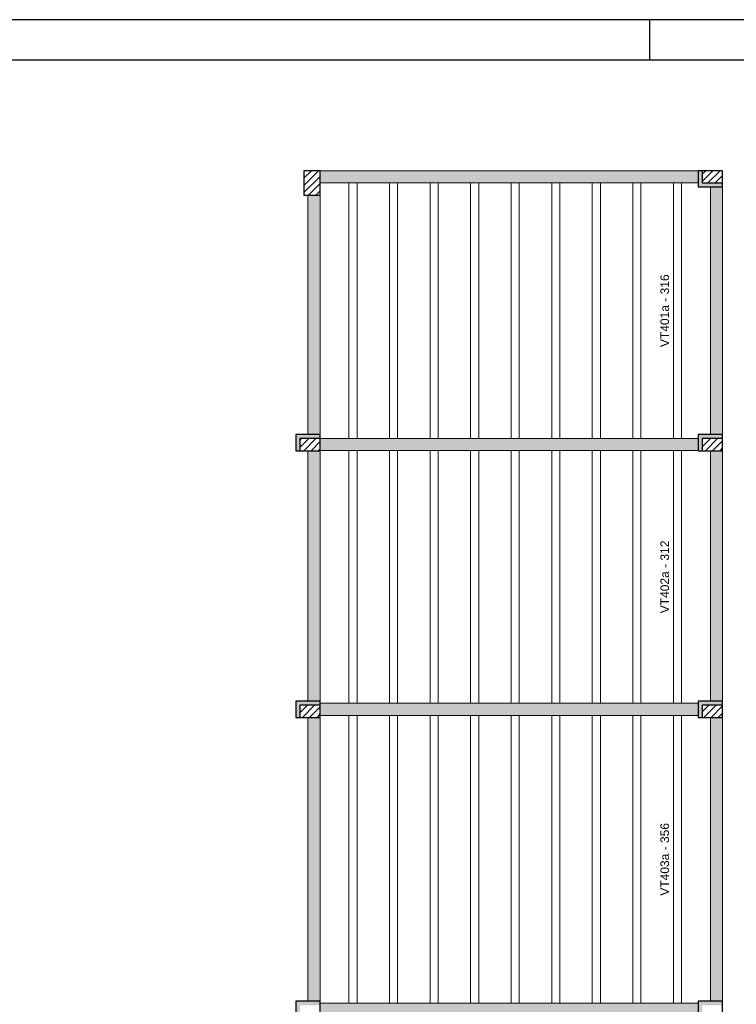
# Model space of a CAD drawing. Header units: millimetres. Extents: x 0 to 84.1, y 0 to 59.4.
# Tile 6 of 11: x 50.1 to 67.7, y 35.1 to 59.4. Entities that reach past the tile are written whole.
import ezdxf

# ---------------------------------------------------------------- set-up
doc = ezdxf.new("R2010")
doc.units = ezdxf.units.MM
doc.header["$MEASUREMENT"] = 0
doc.linetypes.add('NULL', pattern=[0])
for name, color, linetype, lineweight in [('DT-Hachura pilar em laje', 252, 'Continuous', 5), ('DT-Hachura viga em laje', 254, 'Continuous', 5), ('FO-Hachura pilar que morre', 106, 'Continuous', 5), ('FO-Hachura pilar que passa', 19, 'Continuous', 5), ('FO-Hachuras das lajes', 1, 'Continuous', 20), ('FO-Pilares', 4, 'Continuous', 30), ('FO-Textos das lajes', 3, 'Continuous', 20), ('FO-Vigas', 1, 'Continuous', 20)]:
    doc.layers.add(name, color=color, linetype=linetype, lineweight=lineweight)
doc.layers.add('SEDUC_MARF', color=1, linetype='Continuous')
doc.layers.add('SEDUC_MARGG', color=7, linetype='Continuous')
doc.styles.add('Arial', font='txt')

msp = doc.modelspace()

# ---------------------------------------------------------------- hatches: boundary and pattern name
at = {"layer": 'DT-Hachura pilar em laje', "linetype": 'Continuous'}
h = msp.add_hatch(dxfattribs=at)
h.set_pattern_fill('ANSI31', color=252, style=0)
h.paths.add_polyline_path([(57.4818, 55.6747), (57.2818, 55.6747), (57.0818, 55.6747), (57.0818, 55.3747), (57.0818, 55.0747), (57.2818, 55.0747), (57.4818, 55.0747), (57.4818, 55.3747)])
at = {"layer": 'DT-Hachura viga em laje', "linetype": 'Continuous'}
for points in [[(66.8024, 55.6745), (66.8024, 55.6745), (57.4818, 55.6745), (57.4818, 55.3745), (66.8024, 55.3745), (66.8024, 55.6745)], [(67.4024, 55.2745), (67.4024, 55.2745), (67.1024, 55.2745), (67.1024, 49.1719), (67.4024, 49.1719), (67.4024, 55.2745)], [(57.4818, 55.0745), (57.4818, 55.0745), (57.1818, 55.0745), (57.1818, 49.1719), (57.4818, 49.1719), (57.4818, 55.0745)], [(66.8018, 49.0733), (66.8018, 49.0733), (57.4816, 49.0733), (57.4816, 48.7731), (66.8018, 48.7731), (66.8018, 49.0733)], [(57.4818, 48.7719), (57.4818, 48.7719), (57.182, 48.7719), (57.182, 42.5943), (57.4818, 42.5943), (57.4818, 48.7719)], [(67.4024, 48.7719), (67.4024, 48.7719), (67.1022, 48.7719), (67.1024, 42.5943), (67.4024, 42.5943), (67.4024, 48.7719)], [(66.8026, 42.5445), (66.8026, 42.5445), (57.4818, 42.5445), (57.4818, 42.2445), (66.8026, 42.2445), (66.8026, 42.5445)], [(57.4818, 42.1945), (57.4818, 42.1945), (57.1818, 42.1945), (57.1818, 35.1945), (57.4818, 35.1945), (57.4818, 42.1945)], [(67.4024, 42.1945), (67.4024, 42.1945), (67.1022, 42.1945), (67.1024, 35.1945), (67.4024, 35.1945), (67.4024, 42.1945)], [(66.8026, 35.1447), (66.8026, 35.1447), (57.4818, 35.1447), (57.4818, 34.8447), (66.8026, 34.8447), (66.8026, 35.1447)]]:
    msp.add_hatch(color=254, dxfattribs=at).paths.add_polyline_path(points)
at = {"layer": 'FO-Hachura pilar que morre', "linetype": 'Continuous'}
h = msp.add_hatch(color=106, dxfattribs=at)
h.paths.add_polyline_path([(67.4024, 55.2747), (67.4024, 55.4747), (67.4024, 55.6747), (67.1024, 55.6747), (66.8024, 55.6747), (66.8024, 55.4747), (66.8024, 55.2747), (67.1024, 55.2747)])
h.paths.add_polyline_path([(67.4024, 55.3747), (67.4024, 55.5247), (67.4024, 55.6747), (67.1524, 55.6747), (66.9024, 55.6747), (66.9024, 55.5247), (66.9024, 55.3747), (67.1524, 55.3747)], flags=0)
for points in [[(56.9816, 49.0719), (57.4814, 49.0719), (57.4814, 49.1719), (56.8816, 49.1719), (56.8816, 48.7721), (56.9816, 48.7721), (56.9816, 49.0719)], [(66.902, 49.0719), (67.4018, 49.0719), (67.4018, 49.1719), (66.802, 49.1719), (66.802, 48.7721), (66.902, 48.7721), (66.902, 49.0719)], [(56.982, 42.4945), (57.4818, 42.4945), (57.4818, 42.5945), (56.882, 42.5945), (56.882, 42.1947), (56.982, 42.1947), (56.982, 42.4945)], [(66.9026, 42.4945), (67.4024, 42.4945), (67.4024, 42.5945), (66.8026, 42.5945), (66.8026, 42.1947), (66.9026, 42.1947), (66.9026, 42.4945)], [(56.982, 35.0945), (57.4818, 35.0945), (57.4818, 35.1945), (56.882, 35.1945), (56.882, 34.7947), (56.982, 34.7947), (56.982, 35.0945)], [(66.9026, 35.0945), (67.4024, 35.0945), (67.4024, 35.1945), (66.8026, 35.1945), (66.8026, 34.7947), (66.9026, 34.7947), (66.9026, 35.0945)]]:
    msp.add_hatch(color=106, dxfattribs=at).paths.add_polyline_path(points)
at = {"layer": 'FO-Hachura pilar que passa', "linetype": 'Continuous'}
h = msp.add_hatch(dxfattribs=at)
h.set_pattern_fill('ANSI31', color=19, style=0)
h.paths.add_polyline_path([(67.4024, 55.3747), (67.4024, 55.5247), (67.4024, 55.6747), (67.1524, 55.6747), (66.9024, 55.6747), (66.9024, 55.5247), (66.9024, 55.3747), (67.1524, 55.3747)])
h = msp.add_hatch(dxfattribs=at)
h.set_pattern_fill('ANSI31', color=19, style=0)
h.paths.add_polyline_path([(57.4814, 49.0719), (56.9816, 49.0719), (56.9816, 48.7721), (57.4814, 48.7721), (57.4814, 49.0719)])
h = msp.add_hatch(dxfattribs=at)
h.set_pattern_fill('ANSI31', color=19, style=0)
h.paths.add_polyline_path([(67.4018, 49.0719), (66.902, 49.0719), (66.902, 48.7721), (67.4018, 48.7721), (67.4018, 49.0719)])
h = msp.add_hatch(dxfattribs=at)
h.set_pattern_fill('ANSI31', color=19, style=0)
h.paths.add_polyline_path([(57.4818, 42.4945), (56.982, 42.4945), (56.982, 42.1947), (57.4818, 42.1947), (57.4818, 42.4945)])
h = msp.add_hatch(dxfattribs=at)
h.set_pattern_fill('ANSI31', color=19, style=0)
h.paths.add_polyline_path([(67.4024, 42.4945), (66.9026, 42.4945), (66.9026, 42.1947), (67.4024, 42.1947), (67.4024, 42.4945)])

# ---------------------------------------------------------------- linework, layer by layer
at = {"layer": 'FO-Hachuras das lajes'}
for p, q in [((58.1922, 55.2747), (58.1922, 55.3747)), ((58.3922, 55.2747), (58.3922, 55.3747)), ((59.1922, 55.2747), (59.1922, 55.3747)), ((59.3922, 55.2747), (59.3922, 55.3747)), ((60.1922, 55.2747), (60.1922, 55.3747)), ((60.3922, 55.2747), (60.3922, 55.3747)), ((61.1922, 55.2747), (61.1922, 55.3747)), ((61.3922, 55.2747), (61.3922, 55.3747)), ((62.1922, 55.2747), (62.1922, 55.3747)), ((62.3922, 55.2747), (62.3922, 55.3747)), ((63.1922, 55.2747), (63.1922, 55.3747)), ((63.3922, 55.2747), (63.3922, 55.3747)), ((64.1922, 55.2747), (64.1922, 55.3747)), ((64.3922, 55.2747), (64.3922, 55.3747)), ((65.1922, 55.2747), (65.1922, 55.3747)), ((65.3922, 55.2747), (65.3922, 55.3747)), ((66.1922, 55.2747), (66.1922, 55.3747)), ((66.3922, 55.2747), (66.3922, 55.3747)), ((58.1922, 49.1717), (58.1922, 55.2747)), ((58.3922, 49.1717), (58.3922, 55.2747)), ((59.1922, 49.1717), (59.1922, 55.2747)), ((59.3922, 49.1717), (59.3922, 55.2747)), ((60.1922, 49.1717), (60.1922, 55.2747)), ((60.3922, 49.1717), (60.3922, 55.2747)), ((61.1922, 49.1717), (61.1922, 55.2747)), ((61.3922, 49.1717), (61.3922, 55.2747)), ((62.1922, 49.1717), (62.1922, 55.2747)), ((62.3922, 49.1717), (62.3922, 55.2747)), ((63.1922, 49.1717), (63.1922, 55.2747)), ((63.3922, 49.1717), (63.3922, 55.2747)), ((64.1922, 49.1717), (64.1922, 55.2747)), ((64.3922, 49.1717), (64.3922, 55.2747)), ((65.1922, 49.1717), (65.1922, 55.2747)), ((65.3922, 49.1717), (65.3922, 55.2747)), ((66.1922, 49.1717), (66.1922, 55.2747)), ((66.3922, 49.1717), (66.3922, 55.2747)), ((58.1922, 49.0737), (58.1922, 49.1717)), ((58.3922, 49.0737), (58.3922, 49.1717)), ((59.1922, 49.0737), (59.1922, 49.1717)), ((59.3922, 49.0737), (59.3922, 49.1717)), ((60.1922, 49.0737), (60.1922, 49.1717)), ((60.3922, 49.0737), (60.3922, 49.1717)), ((61.1922, 49.0737), (61.1922, 49.1717)), ((61.3922, 49.0737), (61.3922, 49.1717)), ((62.1922, 49.0737), (62.1922, 49.1717)), ((62.3922, 49.0737), (62.3922, 49.1717)), ((63.1922, 49.0737), (63.1922, 49.1717)), ((63.3922, 49.0737), (63.3922, 49.1717)), ((64.1922, 49.0737), (64.1922, 49.1717)), ((64.3922, 49.0737), (64.3922, 49.1717)), ((65.1922, 49.0737), (65.1922, 49.1717)), ((65.3922, 49.0737), (65.3922, 49.1717)), ((66.1922, 49.0737), (66.1922, 49.1717)), ((66.3922, 49.0737), (66.3922, 49.1717)), ((58.1922, 42.5947), (58.1922, 48.7717)), ((58.3922, 42.5947), (58.3922, 48.7717)), ((59.1922, 42.5947), (59.1922, 48.7717)), ((59.3922, 42.5947), (59.3922, 48.7717)), ((60.1922, 42.5947), (60.1922, 48.7717)), ((60.3922, 42.5947), (60.3922, 48.7717)), ((61.1922, 42.5947), (61.1922, 48.7717)), ((61.3922, 42.5947), (61.3922, 48.7717)), ((62.1922, 42.5947), (62.1922, 48.7717)), ((62.3922, 42.5947), (62.3922, 48.7717)), ((63.1922, 42.5947), (63.1922, 48.7717)), ((63.3922, 42.5947), (63.3922, 48.7717)), ((64.1922, 42.5947), (64.1922, 48.7717)), ((64.3922, 42.5947), (64.3922, 48.7717)), ((65.1922, 42.5947), (65.1922, 48.7717)), ((65.3922, 42.5947), (65.3922, 48.7717)), ((66.1922, 42.5947), (66.1922, 48.7717)), ((66.3922, 42.5947), (66.3922, 48.7717)), ((58.1922, 42.5447), (58.1922, 42.5947)), ((58.3922, 42.5447), (58.3922, 42.5947)), ((59.1922, 42.5447), (59.1922, 42.5947)), ((59.3922, 42.5447), (59.3922, 42.5947)), ((60.1922, 42.5447), (60.1922, 42.5947)), ((60.3922, 42.5447), (60.3922, 42.5947)), ((61.1922, 42.5447), (61.1922, 42.5947)), ((61.3922, 42.5447), (61.3922, 42.5947)), ((62.1922, 42.5447), (62.1922, 42.5947)), ((62.3922, 42.5447), (62.3922, 42.5947)), ((63.1922, 42.5447), (63.1922, 42.5947)), ((63.3922, 42.5447), (63.3922, 42.5947)), ((64.1922, 42.5447), (64.1922, 42.5947)), ((64.3922, 42.5447), (64.3922, 42.5947)), ((65.1922, 42.5447), (65.1922, 42.5947)), ((65.3922, 42.5447), (65.3922, 42.5947)), ((66.1922, 42.5447), (66.1922, 42.5947)), ((66.3922, 42.5447), (66.3922, 42.5947)), ((58.1922, 42.1947), (58.1922, 42.2447)), ((58.1922, 35.1947), (58.1922, 42.1947)), ((58.3922, 42.1947), (58.3922, 42.2447)), ((58.3922, 35.1947), (58.3922, 42.1947)), ((59.1922, 42.1947), (59.1922, 42.2447)), ((59.1922, 35.1947), (59.1922, 42.1947)), ((59.3922, 42.1947), (59.3922, 42.2447)), ((59.3922, 35.1947), (59.3922, 42.1947)), ((60.1922, 42.1947), (60.1922, 42.2447)), ((60.1922, 35.1947), (60.1922, 42.1947)), ((60.3922, 42.1947), (60.3922, 42.2447)), ((60.3922, 35.1947), (60.3922, 42.1947)), ((61.1922, 42.1947), (61.1922, 42.2447)), ((61.1922, 35.1947), (61.1922, 42.1947)), ((61.3922, 42.1947), (61.3922, 42.2447)), ((61.3922, 35.1947), (61.3922, 42.1947)), ((62.1922, 42.1947), (62.1922, 42.2447)), ((62.1922, 35.1947), (62.1922, 42.1947)), ((62.3922, 42.1947), (62.3922, 42.2447)), ((62.3922, 35.1947), (62.3922, 42.1947)), ((63.1922, 42.1947), (63.1922, 42.2447)), ((63.1922, 35.1947), (63.1922, 42.1947)), ((63.3922, 42.1947), (63.3922, 42.2447)), ((63.3922, 35.1947), (63.3922, 42.1947)), ((64.1922, 42.1947), (64.1922, 42.2447)), ((64.1922, 35.1947), (64.1922, 42.1947)), ((64.3922, 42.1947), (64.3922, 42.2447)), ((64.3922, 35.1947), (64.3922, 42.1947)), ((65.1922, 42.1947), (65.1922, 42.2447)), ((65.1922, 35.1947), (65.1922, 42.1947)), ((65.3922, 42.1947), (65.3922, 42.2447)), ((65.3922, 35.1947), (65.3922, 42.1947)), ((66.1922, 42.1947), (66.1922, 42.2447)), ((66.1922, 35.1947), (66.1922, 42.1947)), ((66.3922, 42.1947), (66.3922, 42.2447)), ((66.3922, 35.1947), (66.3922, 42.1947)), ((58.1922, 35.1447), (58.1922, 35.1947)), ((58.3922, 35.1447), (58.3922, 35.1947)), ((59.1922, 35.1447), (59.1922, 35.1947)), ((59.3922, 35.1447), (59.3922, 35.1947)), ((60.1922, 35.1447), (60.1922, 35.1947)), ((60.3922, 35.1447), (60.3922, 35.1947)), ((61.1922, 35.1447), (61.1922, 35.1947)), ((61.3922, 35.1447), (61.3922, 35.1947)), ((62.1922, 35.1447), (62.1922, 35.1947)), ((62.3922, 35.1447), (62.3922, 35.1947)), ((63.1922, 35.1447), (63.1922, 35.1947)), ((63.3922, 35.1447), (63.3922, 35.1947)), ((64.1922, 35.1447), (64.1922, 35.1947)), ((64.3922, 35.1447), (64.3922, 35.1947)), ((65.1922, 35.1447), (65.1922, 35.1947)), ((65.3922, 35.1447), (65.3922, 35.1947)), ((66.1922, 35.1447), (66.1922, 35.1947)), ((66.3922, 35.1447), (66.3922, 35.1947))]:
    msp.add_line(p, q, dxfattribs=at)
at = {"layer": 'FO-Pilares'}
for p, q in [((66.9024, 55.6747), (66.9024, 55.3747)), ((66.9024, 55.3747), (67.4024, 55.3747)), ((56.9814, 49.0719), (56.9814, 48.7719)), ((57.4814, 49.0719), (56.9814, 49.0719)), ((66.902, 49.0719), (66.902, 48.7719)), ((67.402, 49.0719), (66.902, 49.0719)), ((56.9818, 42.4947), (56.9818, 42.1947)), ((57.4818, 42.4947), (56.9818, 42.4947)), ((66.9024, 42.4947), (66.9024, 42.1947)), ((67.4024, 42.4947), (66.9024, 42.4947))]:
    msp.add_line(p, q, dxfattribs=at)
for points in [[(57.4818, 55.6747), (57.2818, 55.6747), (57.0818, 55.6747), (57.0818, 55.3747), (57.0818, 55.0747), (57.2818, 55.0747), (57.4818, 55.0747), (57.4818, 55.3747), (57.4818, 55.6747)], [(67.4024, 55.2747), (67.4024, 55.4747), (67.4024, 55.6747), (67.1024, 55.6747), (66.8024, 55.6747), (66.8024, 55.4747), (66.8024, 55.2747), (67.1024, 55.2747), (67.4024, 55.2747)], [(56.8816, 49.1719), (56.8816, 48.7721), (57.4814, 48.7721), (57.4814, 49.1719), (56.8816, 49.1719)], [(66.802, 49.1719), (66.802, 48.7721), (67.4018, 48.7721), (67.4018, 49.1719), (66.802, 49.1719)], [(56.882, 42.5945), (56.882, 42.1947), (57.4818, 42.1947), (57.4818, 42.5945), (56.882, 42.5945)], [(66.8026, 42.5945), (66.8026, 42.1947), (67.4024, 42.1947), (67.4024, 42.5945), (66.8026, 42.5945)], [(56.882, 35.1945), (56.882, 34.7947), (57.4818, 34.7947), (57.4818, 35.1945), (56.882, 35.1945)], [(66.8026, 35.1945), (66.8026, 34.7947), (67.4024, 34.7947), (67.4024, 35.1945), (66.8026, 35.1945)]]:
    msp.add_lwpolyline(points, close=True, dxfattribs=at)
at = {"layer": 'FO-Vigas'}
for p, q in [((57.4818, 55.6747), (66.8024, 55.6747)), ((57.4818, 55.3747), (66.8024, 55.3747)), ((67.1024, 49.1719), (67.1024, 55.2747)), ((67.4024, 49.1719), (67.4024, 55.2747)), ((57.1818, 49.1719), (57.1818, 55.0747)), ((57.4818, 49.1719), (57.4818, 55.0747)), ((57.4814, 49.0733), (66.802, 49.0733)), ((57.1818, 42.5945), (57.1818, 48.7721)), ((57.4814, 48.7733), (66.802, 48.7733)), ((57.4818, 42.5945), (57.4818, 48.7721)), ((67.1024, 42.5945), (67.1024, 48.7721)), ((67.4024, 42.5945), (67.4024, 48.7721)), ((57.4818, 42.5447), (66.8026, 42.5447)), ((57.1818, 35.1945), (57.1818, 42.1947)), ((57.4818, 42.2447), (66.8026, 42.2447)), ((57.4818, 35.1945), (57.4818, 42.1947)), ((67.1024, 35.1945), (67.1024, 42.1947)), ((67.4024, 35.1945), (67.4024, 42.1947)), ((57.4818, 35.1447), (66.8026, 35.1447))]:
    msp.add_line(p, q, dxfattribs=at)
at = {"layer": 'SEDUC_MARF'}
msp.add_line((65.6, 59.4), (65.6, 58.4), dxfattribs=at)
msp.add_lwpolyline([(84.1, 59.4), (0, 59.4), (0, 0), (84.1, 0)], close=True, dxfattribs=at)
at = {"layer": 'SEDUC_MARGG'}
msp.add_lwpolyline([(2.5, 1), (83.1, 1), (83.1, 58.4), (2.5, 58.4)], close=True, dxfattribs=at)

# ---------------------------------------------------------------- texts
at = {"layer": 'FO-Textos das lajes', "linetype": 'NULL', "char_height": 0.2118, "width": 3.514551, "attachment_point": 8, "rotation": 90.00021, "line_spacing_factor": 0.798, "style": 'Arial'}
for s, insert in [('VT401a - 316', (66.0863, 52.2237)), ('VT402a - 312', (66.0863, 45.6587)), ('VT403a - 356', (66.0863, 38.6947))]:
    msp.add_mtext(s, dxfattribs=dict(at, insert=insert))

doc.saveas('drawing.dxf')
